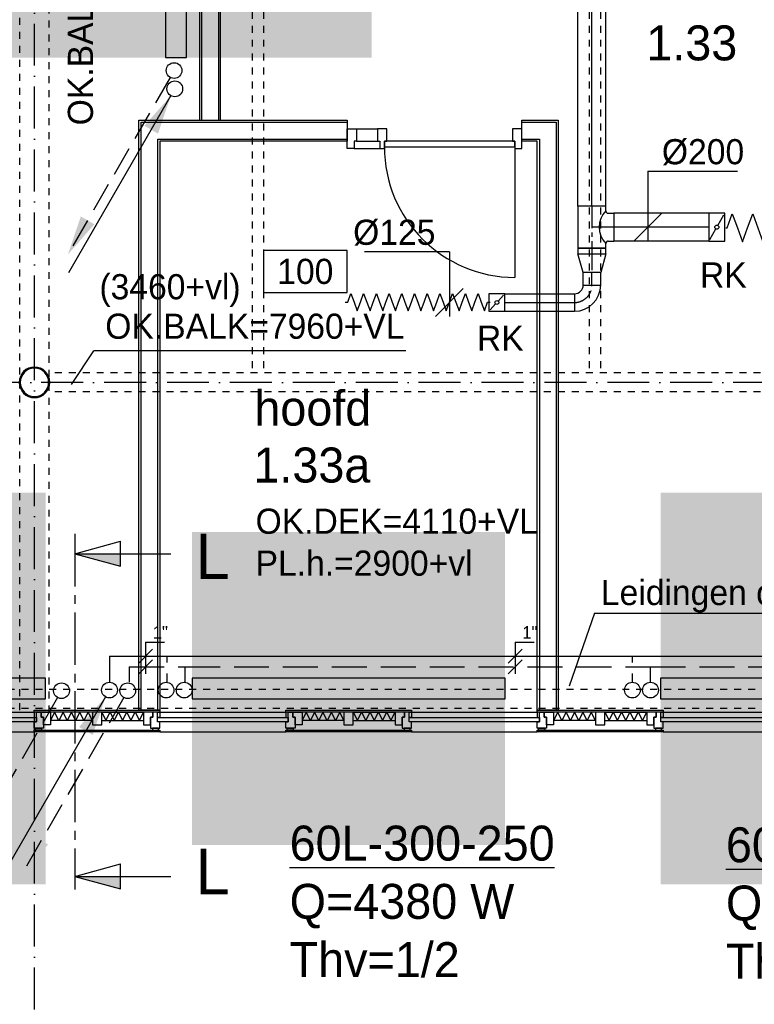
# Model space of a CAD drawing. Extents: x -41378 to 114803, y -24080 to 82188.
# Tile 38 of 137: x 20185 to 25442, y 11378 to 18421. Entities that reach past the tile are written whole.
import ezdxf
from ezdxf.enums import TextEntityAlignment as Align

# ---------------------------------------------------------------- set-up
doc = ezdxf.new("R2010")
doc.units = 0
doc.header["$LTSCALE"] = 50
for name, pattern in [('2322107', [2000, 1000, 1000]), ('2322108', [7, 5, -2]), ('CENTER2', [11.25, 7.5, -1.25, 1.25, -1.25]), ('CENTER4', [5, 3.125, -0.625, 0.625, -0.625]), ('DASHDOT', [9, 6, -1.5, 0, -1.5]), ('DOT2', [1.25, 0, -1.25]), ('HIDDEN', [2, 1, -1]), ('LURETOUR', [6, 4, -2])]:
    doc.linetypes.add(name, pattern=pattern)
doc.layers.get('0').update_dxf_attribs({"linetype": 'CONTINUOUS'})
for name, color, linetype in [('AL$7----_STRAMIEN', 1, 'DASHDOT'), ('AL21K---_ISOLATIE', 1, 'CONTINUOUS'), ('AL22----_BINNENWAND', 7, 'CONTINUOUS'), ('AL28----_KONSTRUKTIE', 3, 'CONTINUOUS'), ('AL31----_BUITENKOZ', 7, 'CONTINUOUS'), ('AL32----_BINNENKOZ', 7, 'CONTINUOUS'), ('AL32----_DRAAIRICHTING', 1, 'CONTINUOUS'), ('ALXOU---_GLAS', 7, 'CONTINUOUS'), ('BOUW', 8, 'CONTINUOUS'), ('DOORSNEDE', 1, 'CONTINUOUS'), ('MV-BINNENKOZIJN', 1, 'CONTINUOUS'), ('WI561---', 1, 'CONTINUOUS'), ('WL$1----', 3, 'CONTINUOUS'), ('WL521---', 4, 'CONTINUOUS'), ('WL561---', 4, 'CONTINUOUS'), ('WL561---_AANVOER', 4, 'CONTINUOUS'), ('WL561---_RETOUR', 4, 'CONTINUOUS'), ('WL570---_HARTLIJN', 7, 'CONTINUOUS'), ('WL570---_RETOUR', 3, 'CONTINUOUS'), ('WM561---', 1, 'CONTINUOUS'), ('WM570---', 1, 'CONTINUOUS')]:
    doc.layers.add(name, color=color, linetype=linetype)
doc.layers.get('0').freeze()
doc.styles.add('BURO-018', font='BUROFONT.shx', dxfattribs={"height": 90})
doc.styles.add('BURO-025', font='BUROFONT.shx', dxfattribs={"height": 250})
doc.styles.add('BURO-050', font='BUROFONT.shx', dxfattribs={"height": 500})

# ---------------------------------------------------------------- blocks, each defined once
blk = doc.blocks.new('2322401')
at = {"color": 0, "linetype": 'CONTINUOUS'}
for p, q in [((-0.5, 0.5, 1), (-0.5, 0.5)), ((-0.5, 0.5, 1), (-0.5, -0.5, 1)), ((0.5, 0.5, 1), (-0.5, 0.5, 1)), ((0.5, 0.5), (-0.5, 0.5)), ((-0.5, 0.5), (-0.5, -0.5)), ((0.5, 0.5, 1), (0.5, 0.5)), ((0.5, -0.5, 1), (0.5, 0.5, 1)), ((0.5, -0.5), (0.5, 0.5)), ((-0.5, -0.5, 1), (-0.5, -0.5)), ((-0.5, -0.5, 1), (0.5, -0.5, 1)), ((-0.5, -0.5), (0.5, -0.5)), ((0.5, -0.5, 1), (0.5, -0.5))]:
    blk.add_line(p, q, dxfattribs=at)
blk = doc.blocks.new('CVHATCH4')
at = {"color": 0, "linetype": 'DOT2'}
blk.add_lwpolyline([(-0.5, 0, 1, 1, 0), (0.5, 0, 1, 1, 0)], format="xyseb", dxfattribs=at)
blk = doc.blocks.new('LDV2108')
at = {"color": 0, "linetype": 'CONTINUOUS'}
for p, q in [((-0.25, -0.433), (-1.187, -2.057)), ((-1.562, -2.706), (-2.5, -4.33)), ((-2.875, -4.98), (-3.812, -6.603)), ((-4.187, -7.253), (-5.125, -8.877)), ((-5.5, -9.526), (-6.437, -11.15))]:
    blk.add_line(p, q, dxfattribs=at)
blk.add_lwpolyline([(-6.75, -11.691, 0, 1, 0), (-5.5, -9.526, 1, 1, 0)], format="xyseb", dxfattribs=at)
blk.add_circle((0, 0), 0.5, dxfattribs=at)
blk = doc.blocks.new('LDV4107')
at = {"color": 0, "linetype": 'CONTINUOUS'}
blk.add_line((-0.25, -0.433), (-6.75, -11.691), dxfattribs=at)
blk.add_lwpolyline([(-0.25, -0.433, 0, 1, 0), (-1.5, -2.598, 1, 1, 0)], format="xyseb", dxfattribs=at)
blk.add_circle((0, 0), 0.5, dxfattribs=at)
blk = doc.blocks.new('A$C685C4993')
at = {"layer": 'WL$1----', "color": 1}
for q in [(0, 0), (3671.5, 522.6)]:
    blk.add_line((181.9, 522.6), q, dxfattribs=at)
at = {"layer": 'WL$1----', "color": 1, "style": 'BURO-018'}
blk.add_text('Leidingen onder radiatoren', height=180, dxfattribs=at).set_placement((227.3, 579.4))
blk = doc.blocks.new('LU-ORND')
at = {"color": 0, "linetype": 'CONTINUOUS'}
for p, q in [((-3, 1.5), (-3, -1.5)), ((3, 1.5), (-3, 1.5)), ((3, -1.5), (3, 1.5)), ((-3, -1.5), (3, -1.5))]:
    blk.add_line(p, q, dxfattribs=at)
blk = doc.blocks.new('LU-1D-KL-7D70')
at = {"color": 0, "linetype": 'CONTINUOUS'}
for p, q in [((-56.4, 62.5), (-56.4, -62.5)), ((56.4, 62.5), (-56.4, 62.5)), ((47, 52), (9.5, 10.5)), ((56.4, -62.5), (56.4, 62.5)), ((-56.4, -62.5), (56.4, -62.5)), ((-9.5, -10.5), (-47, -52))]:
    blk.add_line(p, q, dxfattribs=at)
blk.add_circle((0, 0), 14.1, dxfattribs=at)
blk = doc.blocks.new('LU-1D-K-7D')
at = {"color": 0, "linetype": 'CONTINUOUS'}
for p, q in [((-0.5, 62.5), (0.5, 62.5)), ((-0.5, -62.5), (0.5, -62.5))]:
    blk.add_line(p, q, dxfattribs=at)
at = {"layer": 'WL570---_HARTLIJN', "linetype": 'CENTER2'}
blk.add_line((-0.5, 0), (0.5, 0), dxfattribs=at)
blk = doc.blocks.new('LU-1D-KL-C874')
at = {"color": 0, "linetype": 'CONTINUOUS'}
for p, q in [((-58.2, 100), (-58.2, -100)), ((58.2, 100), (-58.2, 100)), ((50.9, 87.4), (7.3, 12.6)), ((58.2, -100), (58.2, 100)), ((-7.3, -12.6), (-50.9, -87.4)), ((-58.2, -100), (58.2, -100))]:
    blk.add_line(p, q, dxfattribs=at)
blk.add_circle((0, 0), 14.6, dxfattribs=at)
blk = doc.blocks.new('LU-1D-K-C8')
at = {"color": 0, "linetype": 'CONTINUOUS'}
for p, q in [((-0.5, 100), (0.5, 100)), ((-0.5, -100), (0.5, -100))]:
    blk.add_line(p, q, dxfattribs=at)
at = {"layer": 'WL570---_HARTLIJN', "linetype": 'CENTER2'}
blk.add_line((-0.5, 0), (0.5, 0), dxfattribs=at)
blk = doc.blocks.new('*U78', base_point=(23259.8, 16398.3))
at = {"layer": 'WM570---', "linetype": 'CONTINUOUS'}
for p, q in [((23259.8, 16760.8), (22653.3, 16760.8)), ((23259.8, 16760.8), (23259.8, 16298.3)), ((23359.5, 16498), (23160.1, 16298.6))]:
    blk.add_line(p, q, dxfattribs=at)
at = {"layer": 'WM570---', "linetype": 'CONTINUOUS', "style": 'BURO-018'}
blk.add_text('%%c125', height=180, dxfattribs=at).set_placement((23159.8, 16810.8), align=Align.RIGHT)
blk = doc.blocks.new('*U79', base_point=(24680.2, 16937.1))
at = {"layer": 'WM570---', "linetype": 'CONTINUOUS'}
for p, q in [((24680.2, 17337.1), (24680.2, 16837.1)), ((24680.2, 17337.1), (25320.1, 17337.1)), ((24779.9, 17036.8), (24580.5, 16837.3))]:
    blk.add_line(p, q, dxfattribs=at)
at = {"layer": 'WM570---', "linetype": 'CONTINUOUS', "style": 'BURO-018'}
blk.add_text('%%c200', height=180, dxfattribs=at).set_placement((24780.2, 17387.1))
blk = doc.blocks.new('LU-1D-B--1-7D5A7D')
at = {"color": 0, "linetype": 'CONTINUOUS'}
for p, q in [((-125, -62.5), (-125, 62.5)), ((-62.5, -125), (62.5, -125))]:
    blk.add_line(p, q, dxfattribs=at)
for radius in [187.5, 62.5]:
    blk.add_arc((-125, -125), radius, 0, 90, dxfattribs=at)
at = {"layer": 'WL570---_HARTLIJN', "linetype": 'CENTER4'}
blk.add_arc((-125, -125), 125, 0, 90, dxfattribs=at)
blk = doc.blocks.new('LU-1D-T-5A-C8C85A12C9D')
at = {"color": 0, "linetype": 'CONTINUOUS'}
for p, q in [((-100, 116), (-100, 157.3)), ((-100, 157.3), (100, 157.3)), ((100, 116), (100, 157.3)), ((-116, 100), (-150.3, 100)), ((-150.3, 100), (-150.3, -100)), ((150.3, 100), (116, 100)), ((150.3, -100), (150.3, 100)), ((-150.3, -100), (150.3, -100))]:
    blk.add_line(p, q, dxfattribs=at)
at = {"color": 0, "linetype": 'CONTINUOUS', "flags": 128}
for points in [[(-116, 100, 0.02182), (-114.2, 100.1, 0.037214), (-113.2, 100.2, 0.006436), (-111.1, 100.8, 0.02182), (-110.5, 101, 0.02182), (-109.2, 101.5, 0.02182), (-108, 102.1, 0.02182), (-106.8, 102.9, 0.02182), (-105.7, 103.7, 0.02182), (-104.7, 104.7, 0.02182), (-103.7, 105.7, 0.02182), (-102.9, 106.8, 0.02182), (-102.1, 108, 0.02182), (-101.5, 109.2, 0.02182), (-101, 110.5, 0.02182), (-100.8, 111.1, 0.006436), (-100.2, 113.2, 0.037214), (-100.1, 114.2, 0.02182), (-100, 116)], [(100, 116, 0.02182), (100.1, 114.2, 0.037214), (100.2, 113.2, 0.006436), (100.8, 111.1, 0.02182), (101, 110.5, 0.02182), (101.5, 109.2, 0.02182), (102.1, 108, 0.02182), (102.9, 106.8, 0.02182), (103.7, 105.7, 0.02182), (104.7, 104.7, 0.02182), (105.7, 103.7, 0.02182), (106.8, 102.9, 0.02182), (108, 102.1, 0.02182), (109.2, 101.5, 0.02182), (110.5, 101, 0.02182), (111.1, 100.8, 0.006436), (113.2, 100.2, 0.037214), (114.2, 100.1, 0.02182), (116, 100)]]:
    blk.add_lwpolyline(points, format="xyb", dxfattribs=at)
at = {"color": 0, "linetype": 'CONTINUOUS'}
blk.add_arc((0, 216), 164, 225, 315, dxfattribs=at)
at = {"layer": 'WL570---_HARTLIJN', "linetype": 'CENTER4'}
for p, q in [((0, 157.3), (0, 0)), ((-150.3, 0), (150.3, 0))]:
    blk.add_line(p, q, dxfattribs=at)
blk = doc.blocks.new('LU-1D-VCH-C87D8628')
at = {"color": 0, "linetype": 'CONTINUOUS'}
for p, q in [((40, 100), (0, 100)), ((0, 100), (0, -100)), ((40, 100), (174.1, 62.5)), ((40, -100), (40, 100)), ((174.1, 62.5), (174.1, -62.5)), ((174.1, -62.5), (40, -100)), ((0, -100), (40, -100))]:
    blk.add_line(p, q, dxfattribs=at)
at = {"layer": 'WL570---_HARTLIJN', "linetype": 'CENTER4'}
blk.add_line((0, 0), (174.1, 0), dxfattribs=at)
blk = doc.blocks.new('LU-1D-F-C840E')
at = {"color": 0, "linetype": 'CONTINUOUS'}
for p, q in [((-509.6, 0), (-473.2, 100)), ((-473.2, 100), (-436.8, 0)), ((-364, 0), (-327.6, 100)), ((-327.6, 100), (-291.2, 0)), ((-218.4, 0), (-182, 100)), ((-182, 100), (-145.6, 0)), ((-72.8, 0), (-36.4, 100)), ((-36.4, 100), (0, 0)), ((72.8, 0), (109.2, 100)), ((109.2, 100), (145.6, 0)), ((218.4, 0), (254.8, 100)), ((254.8, 100), (291.2, 0)), ((364, 0), (400.4, 100)), ((400.4, 100), (436.8, 0)), ((-519.3, 0), (-509.6, 0)), ((-436.8, 0), (-400.4, -100)), ((-400.4, -100), (-364, 0)), ((-291.2, 0), (-254.8, -100)), ((-254.8, -100), (-218.4, 0)), ((-145.6, 0), (-109.2, -100)), ((-109.2, -100), (-72.8, 0)), ((0, 0), (36.4, -100)), ((36.4, -100), (72.8, 0)), ((145.6, 0), (182, -100)), ((182, -100), (218.4, 0)), ((291.2, 0), (327.6, -100)), ((327.6, -100), (364, 0)), ((436.8, 0), (473.2, -100)), ((473.2, -100), (509.6, 0)), ((509.6, 0), (519.3, 0))]:
    blk.add_line(p, q, dxfattribs=at)
blk = doc.blocks.new('LU-1D-F-7D40E')
at = {"color": 0, "linetype": 'CONTINUOUS'}
for p, q in [((-519.3, 0), (-500.5, 0)), ((-500.5, 0), (-477.7, 62.5)), ((-477.7, 62.5), (-455, 0)), ((-455, 0), (-432.2, -62.5)), ((-432.2, -62.5), (-409.5, 0)), ((-409.5, 0), (-386.7, 62.5)), ((-386.7, 62.5), (-364, 0)), ((-364, 0), (-341.2, -62.5)), ((-341.2, -62.5), (-318.5, 0)), ((-318.5, 0), (-295.7, 62.5)), ((-295.7, 62.5), (-273, 0)), ((-273, 0), (-250.2, -62.5)), ((-250.2, -62.5), (-227.5, 0)), ((-227.5, 0), (-204.7, 62.5)), ((-204.7, 62.5), (-182, 0)), ((-182, 0), (-159.2, -62.5)), ((-159.2, -62.5), (-136.5, 0)), ((-136.5, 0), (-113.7, 62.5)), ((-113.7, 62.5), (-91, 0)), ((-91, 0), (-68.2, -62.5)), ((-68.2, -62.5), (-45.5, 0)), ((-45.5, 0), (-22.7, 62.5)), ((-22.7, 62.5), (0, 0)), ((0, 0), (22.7, -62.5)), ((22.7, -62.5), (45.5, 0)), ((45.5, 0), (68.2, 62.5)), ((68.2, 62.5), (91, 0)), ((91, 0), (113.7, -62.5)), ((113.7, -62.5), (136.5, 0)), ((136.5, 0), (159.2, 62.5)), ((159.2, 62.5), (182, 0)), ((182, 0), (204.7, -62.5)), ((204.7, -62.5), (227.5, 0)), ((227.5, 0), (250.2, 62.5)), ((250.2, 62.5), (273, 0)), ((273, 0), (295.7, -62.5)), ((295.7, -62.5), (318.5, 0)), ((318.5, 0), (341.2, 62.5)), ((341.2, 62.5), (364, 0)), ((364, 0), (386.7, -62.5)), ((386.7, -62.5), (409.5, 0)), ((409.5, 0), (432.2, 62.5)), ((432.2, 62.5), (455, 0)), ((455, 0), (477.7, -62.5)), ((477.7, -62.5), (500.5, 0)), ((500.5, 0), (519.3, 0))]:
    blk.add_line(p, q, dxfattribs=at)
blk = doc.blocks.new('CVRINFO2')
at = {"color": 0, "linetype": 'CONTINUOUS', "style": 'BURO-025'}
for tag, p in [('CV_TEXT125', (0, 0)), ('CV_TEXT225', (0, -4.167)), ('CV_TEXT325', (0, -8.333)), ('CV_TEXT425', (0, -12.5))]:
    blk.add_attdef(tag, p, '', height=2.5, dxfattribs=at)
blk = doc.blocks.new('*U537', base_point=(21086.5, 13868.2))
at = {"color": 0, "linetype": 'CONTINUOUS'}
for p, q in [((21086.5, 13968.2), (21086.5, 13743.2)), ((21086.5, 13968.2), (21221.5, 13968.2)), ((21136.5, 13918.2), (21036.5, 13818.2)), ((21136.5, 13843.2), (21036.5, 13743.2))]:
    blk.add_line(p, q, dxfattribs=at)
at = {"color": 0, "linetype": 'CONTINUOUS', "style": 'BURO-018'}
blk.add_text('1"', height=90, dxfattribs=at).set_placement((21136.5, 13993.2))
blk = doc.blocks.new('*U538', base_point=(23731, 13793.2))
at = {"color": 0, "linetype": 'CONTINUOUS'}
for p, q in [((23731, 13968.2), (23731, 13743.2)), ((23731, 13968.2), (23866, 13968.2)), ((23781, 13918.2), (23681, 13818.2)), ((23781, 13843.2), (23681, 13743.2))]:
    blk.add_line(p, q, dxfattribs=at)
at = {"color": 0, "linetype": 'CONTINUOUS', "style": 'BURO-018'}
blk.add_text('1"', height=90, dxfattribs=at).set_placement((23781, 13993.2))

msp = doc.modelspace()

# ---------------------------------------------------------------- linework, layer by layer
at = {"layer": 'AL$7----_STRAMIEN'}
msp.add_lwpolyline([(20291, 10891), (20291, 48830.7)], dxfattribs=at)
at = {"layer": 'AL$7----_STRAMIEN', "color": 1}
msp.add_lwpolyline([(67449.7, 15827.3), (19691, 15827.3), (-1873.3, 15827.3)], dxfattribs=at)
at = {"layer": 'AL21K---_ISOLATIE', "color": 8, "linetype": 'CONTINUOUS'}
for p, q in [((20705, 13468.3), (20405.5, 13468.3)), ((20435.4, 13468.3), (20405.5, 13408.3)), ((20465.4, 13408.3), (20435.4, 13468.3)), ((20495.3, 13468.3), (20465.4, 13408.3)), ((20525.3, 13408.3), (20495.3, 13468.3)), ((20555.2, 13468.3), (20525.3, 13408.3)), ((20585.2, 13408.3), (20555.2, 13468.3)), ((20615.1, 13468.3), (20585.2, 13408.3)), ((20645.1, 13408.3), (20615.1, 13468.3)), ((20675, 13468.3), (20645.1, 13408.3)), ((20705, 13408.3), (20675, 13468.3)), ((20772, 13468.3), (21071.5, 13468.3)), ((20772, 13468.3), (20801.9, 13408.3)), ((20801.9, 13408.3), (20831.9, 13468.3)), ((20831.9, 13468.3), (20861.8, 13408.3)), ((20861.8, 13408.3), (20891.8, 13468.3)), ((20891.8, 13468.3), (20921.7, 13408.3)), ((20921.7, 13408.3), (20951.7, 13468.3)), ((20951.7, 13468.3), (20981.6, 13408.3)), ((20981.6, 13408.3), (21011.6, 13468.3)), ((21011.6, 13468.3), (21041.5, 13408.3)), ((21041.5, 13408.3), (21071.5, 13468.3)), ((22505, 13468.3), (22205.5, 13468.3)), ((22235.4, 13468.3), (22205.5, 13408.3)), ((22265.4, 13408.3), (22235.4, 13468.3)), ((22295.3, 13468.3), (22265.4, 13408.3)), ((22325.3, 13408.3), (22295.3, 13468.3)), ((22355.2, 13468.3), (22325.3, 13408.3)), ((22385.2, 13408.3), (22355.2, 13468.3)), ((22415.1, 13468.3), (22385.2, 13408.3)), ((22445.1, 13408.3), (22415.1, 13468.3)), ((22475, 13468.3), (22445.1, 13408.3)), ((22505, 13408.3), (22475, 13468.3)), ((22572, 13468.3), (22871.5, 13468.3)), ((22572, 13468.3), (22601.9, 13408.3)), ((22601.9, 13408.3), (22631.9, 13468.3)), ((22631.9, 13468.3), (22661.8, 13408.3)), ((22661.8, 13408.3), (22691.8, 13468.3)), ((22691.8, 13468.3), (22721.7, 13408.3)), ((22721.7, 13408.3), (22751.7, 13468.3)), ((22751.7, 13468.3), (22781.6, 13408.3)), ((22781.6, 13408.3), (22811.6, 13468.3)), ((22811.6, 13468.3), (22841.5, 13408.3)), ((22841.5, 13408.3), (22871.5, 13468.3)), ((24305, 13468.3), (24005.5, 13468.3)), ((24035.4, 13468.3), (24005.5, 13408.3)), ((24065.4, 13408.3), (24035.4, 13468.3)), ((24095.3, 13468.3), (24065.4, 13408.3)), ((24125.3, 13408.3), (24095.3, 13468.3)), ((24155.2, 13468.3), (24125.3, 13408.3)), ((24185.2, 13408.3), (24155.2, 13468.3)), ((24215.1, 13468.3), (24185.2, 13408.3)), ((24245.1, 13408.3), (24215.1, 13468.3)), ((24275, 13468.3), (24245.1, 13408.3)), ((24305, 13408.3), (24275, 13468.3)), ((24372, 13468.3), (24671.5, 13468.3)), ((24372, 13468.3), (24401.9, 13408.3)), ((24401.9, 13408.3), (24431.9, 13468.3)), ((24431.9, 13468.3), (24461.8, 13408.3)), ((24461.8, 13408.3), (24491.8, 13468.3)), ((24491.8, 13468.3), (24521.7, 13408.3)), ((24521.7, 13408.3), (24551.7, 13468.3)), ((24551.7, 13468.3), (24581.6, 13408.3)), ((24581.6, 13408.3), (24611.6, 13468.3)), ((24611.6, 13468.3), (24641.5, 13408.3)), ((24641.5, 13408.3), (24671.5, 13468.3)), ((20705, 13408.3), (20405.5, 13408.3)), ((20772, 13408.3), (21071.5, 13408.3)), ((22505, 13408.3), (22205.5, 13408.3)), ((22572, 13408.3), (22871.5, 13408.3)), ((24305, 13408.3), (24005.5, 13408.3)), ((24372, 13408.3), (24671.5, 13408.3))]:
    msp.add_line(p, q, dxfattribs=at)
at = {"layer": 'AL22----_BINNENWAND', "color": 8}
for p, q in [((21472, 21418.5), (21472, 17702.3)), ((21622, 17702.3), (21622, 21418.5)), ((21038.5, 13483.3), (21038.5, 17702.3)), ((21038.5, 17702.3), (22527.5, 17702.3)), ((21472, 17702.3), (21622, 17702.3)), ((22527.5, 17702.3), (22527.5, 17552.3)), ((23778.5, 17702.3), (24038.5, 17702.3)), ((23778.5, 17552.3), (23778.5, 17702.3)), ((24038.5, 17702.3), (24038.5, 13483.3)), ((22527.5, 17552.3), (21188.5, 17552.3)), ((21188.5, 17552.3), (21188.5, 13483.3)), ((23888.5, 17552.3), (23778.5, 17552.3)), ((23888.5, 13483.3), (23888.5, 17552.3)), ((21188.5, 13483.3), (21038.5, 13483.3)), ((24038.5, 13483.3), (23888.5, 13483.3))]:
    msp.add_line(p, q, dxfattribs=at)
at = {"layer": 'AL22----_BINNENWAND', "color": 8, "linetype": 'CONTINUOUS'}
for p, q in [((21487, 21418.5), (21487, 17702.3)), ((21607, 21418.5), (21607, 17702.3)), ((21053.5, 13483.3), (21053.5, 17687.3)), ((21053.5, 17687.3), (22527.5, 17687.3)), ((23778.5, 17687.3), (24023.5, 17687.3)), ((24023.5, 17687.3), (24023.5, 13483.3)), ((21173.5, 13483.3), (21173.5, 17567.3)), ((21173.5, 17567.3), (22527.5, 17567.3)), ((23778.5, 17567.3), (23903.5, 17567.3)), ((23903.5, 17567.3), (23903.5, 13483.3))]:
    msp.add_line(p, q, dxfattribs=at)
at = {"layer": 'AL28----_KONSTRUKTIE', "color": 8}
for radius, start, end in [(109.5, 0, 180), (101.5, 0, 180), (109.5, 180, 0), (101.5, 180, 0)]:
    msp.add_arc((20291, 15827.3), radius, start, end, dxfattribs=at)
at = {"layer": 'AL31----_BUITENKOZ', "color": 8}
for p, q in [((19388.5, 13468.3), (20288.5, 13468.3)), ((20288.5, 13468.3), (20288.5, 13483.3)), ((20288.5, 13483.3), (21188.5, 13483.3)), ((21188.5, 13468.3), (20288.5, 13468.3)), ((20305.5, 13468.3), (20288.5, 13468.3)), ((20288.5, 13468.3), (20288.5, 13429.3)), ((20305.5, 13429.3), (20305.5, 13468.3)), ((20305.5, 13468.3), (20338.5, 13468.3)), ((20305.5, 13399.3), (20305.5, 13468.3)), ((20338.5, 13433.3), (20338.5, 13468.3)), ((20338.5, 13468.3), (20405.5, 13468.3)), ((20338.5, 13468.3), (20338.5, 13433.3)), ((20405.5, 13468.3), (20405.5, 13378.3)), ((20705, 13468.3), (20705, 13378.3)), ((20772, 13468.3), (20705, 13468.3)), ((20772, 13378.3), (20772, 13468.3)), ((21071.5, 13468.3), (21071.5, 13378.3)), ((21138.5, 13468.3), (21071.5, 13468.3)), ((21138.5, 13433.3), (21138.5, 13468.3)), ((21171.5, 13468.3), (21138.5, 13468.3)), ((21138.5, 13468.3), (21138.5, 13433.3)), ((21171.5, 13429.3), (21171.5, 13468.3)), ((21171.5, 13468.3), (21188.5, 13468.3)), ((21171.5, 13399.3), (21171.5, 13468.3)), ((21188.5, 13483.3), (21188.5, 13468.3)), ((21188.5, 13468.3), (22088.5, 13468.3)), ((21188.5, 13468.3), (21188.5, 13429.3)), ((22088.5, 13468.3), (22088.5, 13483.3)), ((22088.5, 13483.3), (22988.5, 13483.3)), ((22988.5, 13468.3), (22088.5, 13468.3)), ((22105.5, 13468.3), (22088.5, 13468.3)), ((22088.5, 13468.3), (22088.5, 13429.3)), ((22105.5, 13429.3), (22105.5, 13468.3)), ((22105.5, 13468.3), (22138.5, 13468.3)), ((22105.5, 13399.3), (22105.5, 13468.3)), ((22138.5, 13468.3), (22138.5, 13433.3)), ((22138.5, 13433.3), (22138.5, 13468.3)), ((22138.5, 13468.3), (22205.5, 13468.3)), ((22205.5, 13468.3), (22205.5, 13378.3)), ((22505, 13468.3), (22505, 13378.3)), ((22572, 13468.3), (22505, 13468.3)), ((22572, 13378.3), (22572, 13468.3)), ((22871.5, 13468.3), (22871.5, 13378.3)), ((22938.5, 13468.3), (22871.5, 13468.3)), ((22971.5, 13468.3), (22938.5, 13468.3)), ((22938.5, 13468.3), (22938.5, 13433.3)), ((22938.5, 13433.3), (22938.5, 13468.3)), ((22971.5, 13429.3), (22971.5, 13468.3)), ((22971.5, 13468.3), (22988.5, 13468.3)), ((22971.5, 13399.3), (22971.5, 13468.3)), ((22988.5, 13483.3), (22988.5, 13468.3)), ((22988.5, 13468.3), (23888.5, 13468.3)), ((22988.5, 13468.3), (22988.5, 13429.3)), ((23888.5, 13468.3), (23888.5, 13483.3)), ((23888.5, 13483.3), (24788.5, 13483.3)), ((24788.5, 13468.3), (23888.5, 13468.3)), ((23905.5, 13468.3), (23888.5, 13468.3)), ((23888.5, 13468.3), (23888.5, 13429.3)), ((23905.5, 13429.3), (23905.5, 13468.3)), ((23905.5, 13468.3), (23938.5, 13468.3)), ((23905.5, 13399.3), (23905.5, 13468.3)), ((23938.5, 13433.3), (23938.5, 13468.3)), ((23938.5, 13468.3), (24005.5, 13468.3)), ((23938.5, 13468.3), (23938.5, 13433.3)), ((24005.5, 13468.3), (24005.5, 13378.3)), ((24305, 13468.3), (24305, 13378.3)), ((24372, 13468.3), (24305, 13468.3)), ((24372, 13378.3), (24372, 13468.3)), ((24671.5, 13468.3), (24671.5, 13378.3)), ((24738.5, 13468.3), (24671.5, 13468.3)), ((24738.5, 13433.3), (24738.5, 13468.3)), ((24771.5, 13468.3), (24738.5, 13468.3)), ((24738.5, 13468.3), (24738.5, 13433.3)), ((24771.5, 13429.3), (24771.5, 13468.3)), ((24771.5, 13468.3), (24788.5, 13468.3)), ((24771.5, 13399.3), (24771.5, 13468.3)), ((24788.5, 13483.3), (24788.5, 13468.3)), ((24788.5, 13468.3), (25688.5, 13468.3)), ((24788.5, 13468.3), (24788.5, 13429.3)), ((20288.5, 13429.3), (20305.5, 13429.3)), ((20288.5, 13354.3), (20288.5, 13399.3)), ((20288.5, 13399.3), (20305.5, 13399.3)), ((20355.5, 13433.3), (20338.5, 13433.3)), ((20338.5, 13433.3), (20355.5, 13433.3)), ((20355.5, 13378.3), (20355.5, 13433.3)), ((20355.5, 13433.3), (20355.5, 13354.3)), ((21121.5, 13378.3), (21121.5, 13433.3)), ((21121.5, 13433.3), (21138.5, 13433.3)), ((21138.5, 13433.3), (21121.5, 13433.3)), ((21121.5, 13433.3), (21121.5, 13354.3)), ((21188.5, 13429.3), (21171.5, 13429.3)), ((21188.5, 13399.3), (21171.5, 13399.3)), ((21188.5, 13354.3), (21188.5, 13399.3)), ((22088.5, 13429.3), (22105.5, 13429.3)), ((22088.5, 13354.3), (22088.5, 13399.3)), ((22088.5, 13399.3), (22105.5, 13399.3)), ((22138.5, 13433.3), (22155.5, 13433.3)), ((22155.5, 13433.3), (22138.5, 13433.3)), ((22155.5, 13433.3), (22155.5, 13354.3)), ((22155.5, 13378.3), (22155.5, 13433.3)), ((22938.5, 13433.3), (22921.5, 13433.3)), ((22921.5, 13433.3), (22921.5, 13354.3)), ((22921.5, 13378.3), (22921.5, 13433.3)), ((22921.5, 13433.3), (22938.5, 13433.3)), ((22988.5, 13429.3), (22971.5, 13429.3)), ((22988.5, 13399.3), (22971.5, 13399.3)), ((22988.5, 13354.3), (22988.5, 13399.3)), ((23888.5, 13429.3), (23905.5, 13429.3)), ((23888.5, 13354.3), (23888.5, 13399.3)), ((23888.5, 13399.3), (23905.5, 13399.3)), ((23955.5, 13433.3), (23938.5, 13433.3)), ((23938.5, 13433.3), (23955.5, 13433.3)), ((23955.5, 13378.3), (23955.5, 13433.3)), ((23955.5, 13433.3), (23955.5, 13354.3)), ((24721.5, 13378.3), (24721.5, 13433.3)), ((24721.5, 13433.3), (24738.5, 13433.3)), ((24738.5, 13433.3), (24721.5, 13433.3)), ((24721.5, 13433.3), (24721.5, 13354.3)), ((24788.5, 13429.3), (24771.5, 13429.3)), ((24788.5, 13399.3), (24771.5, 13399.3)), ((24788.5, 13354.3), (24788.5, 13399.3)), ((19388.5, 13327.3), (20288.5, 13327.3)), ((20355.5, 13354.3), (20288.5, 13354.3)), ((20288.5, 13327.3), (20288.5, 13339.3)), ((20288.5, 13339.3), (21188.5, 13339.3)), ((21188.5, 13327.3), (20288.5, 13327.3)), ((20298.5, 13339.3), (20298.5, 13354.3)), ((20298.5, 13354.3), (20341.5, 13354.3)), ((20341.5, 13339.3), (20298.5, 13339.3)), ((20341.5, 13354.3), (20341.5, 13339.3)), ((20405.5, 13378.3), (20355.5, 13378.3)), ((20705, 13378.3), (20772, 13378.3)), ((21071.5, 13378.3), (21121.5, 13378.3)), ((21121.5, 13354.3), (21188.5, 13354.3)), ((21135.5, 13354.3), (21135.5, 13339.3)), ((21178.5, 13354.3), (21135.5, 13354.3)), ((21135.5, 13339.3), (21178.5, 13339.3)), ((21178.5, 13339.3), (21178.5, 13354.3)), ((21188.5, 13339.3), (21188.5, 13327.3)), ((21188.5, 13327.3), (22088.5, 13327.3)), ((22155.5, 13354.3), (22088.5, 13354.3)), ((22088.5, 13327.3), (22088.5, 13339.3)), ((22088.5, 13339.3), (22988.5, 13339.3)), ((22988.5, 13327.3), (22088.5, 13327.3)), ((22098.5, 13339.3), (22098.5, 13354.3)), ((22098.5, 13354.3), (22141.5, 13354.3)), ((22141.5, 13339.3), (22098.5, 13339.3)), ((22141.5, 13354.3), (22141.5, 13339.3)), ((22205.5, 13378.3), (22155.5, 13378.3)), ((22505, 13378.3), (22572, 13378.3)), ((22871.5, 13378.3), (22921.5, 13378.3)), ((22921.5, 13354.3), (22988.5, 13354.3)), ((22935.5, 13354.3), (22935.5, 13339.3)), ((22978.5, 13354.3), (22935.5, 13354.3)), ((22935.5, 13339.3), (22978.5, 13339.3)), ((22978.5, 13339.3), (22978.5, 13354.3)), ((22988.5, 13339.3), (22988.5, 13327.3)), ((22988.5, 13327.3), (23888.5, 13327.3)), ((23955.5, 13354.3), (23888.5, 13354.3)), ((23888.5, 13327.3), (23888.5, 13339.3)), ((23888.5, 13339.3), (24788.5, 13339.3)), ((24788.5, 13327.3), (23888.5, 13327.3)), ((23898.5, 13339.3), (23898.5, 13354.3)), ((23898.5, 13354.3), (23941.5, 13354.3)), ((23941.5, 13339.3), (23898.5, 13339.3)), ((23941.5, 13354.3), (23941.5, 13339.3)), ((24005.5, 13378.3), (23955.5, 13378.3)), ((24305, 13378.3), (24372, 13378.3)), ((24671.5, 13378.3), (24721.5, 13378.3)), ((24721.5, 13354.3), (24788.5, 13354.3)), ((24735.5, 13354.3), (24735.5, 13339.3)), ((24778.5, 13354.3), (24735.5, 13354.3)), ((24735.5, 13339.3), (24778.5, 13339.3)), ((24778.5, 13339.3), (24778.5, 13354.3)), ((24788.5, 13339.3), (24788.5, 13327.3)), ((24788.5, 13327.3), (25688.5, 13327.3))]:
    msp.add_line(p, q, dxfattribs=at)
at = {"layer": 'AL32----_BINNENKOZ', "color": 8}
for p, q in [((22527.5, 17500.8), (22527.5, 17639.8)), ((22527.5, 17639.8), (22594.5, 17639.8)), ((22594.5, 17639.8), (22744.5, 17639.8)), ((22594.5, 17639.8), (22594.5, 17551.8)), ((22811.5, 17639.8), (22744.5, 17639.8)), ((22744.5, 17639.8), (22744.5, 17551.8)), ((22811.5, 17551.8), (22811.5, 17639.8)), ((23778.5, 17639.8), (23711.5, 17639.8)), ((23711.5, 17639.8), (23711.5, 17551.8)), ((23778.5, 17500.8), (23778.5, 17639.8)), ((22594.5, 17551.8), (22577.5, 17551.8)), ((22577.5, 17551.8), (22577.5, 17500.8)), ((22594.5, 17551.8), (22744.5, 17551.8)), ((22744.5, 17551.8), (22761.5, 17551.8)), ((22761.5, 17551.8), (22761.5, 17500.8)), ((22794.5, 17500.8), (22794.5, 17551.8)), ((22794.5, 17551.8), (22811.5, 17551.8)), ((22794.5, 17551.8), (22794.5, 17511.8)), ((23728.5, 17551.8), (22794.5, 17551.8)), ((23711.5, 17551.8), (23728.5, 17551.8)), ((23728.5, 17551.8), (23728.5, 17500.8)), ((23728.5, 17511.8), (23728.5, 17551.8)), ((22577.5, 17500.8), (22527.5, 17500.8)), ((22577.5, 17500.8), (22761.5, 17500.8)), ((22761.5, 17500.8), (22794.5, 17500.8)), ((22761.5, 17500.8), (22794.5, 17500.8)), ((22794.5, 17511.8), (23728.5, 17511.8)), ((23728.5, 17500.8), (23778.5, 17500.8))]:
    msp.add_line(p, q, dxfattribs=at)
at = {"layer": 'AL32----_DRAAIRICHTING', "color": 8}
msp.add_line((23728.5, 17511.8), (23728.5, 16577.8), dxfattribs=at)
msp.add_arc((23728.5, 17511.8), 934, 180, 270, dxfattribs=at)
at = {"layer": 'ALXOU---_GLAS', "color": 8}
for p, q in [((19371.5, 13429.3), (20305.5, 13429.3)), ((20305.5, 13399.3), (19371.5, 13399.3)), ((20305.5, 13429.3), (20305.5, 13399.3)), ((21171.5, 13399.3), (21171.5, 13429.3)), ((21171.5, 13429.3), (22105.5, 13429.3)), ((22105.5, 13399.3), (21171.5, 13399.3)), ((22105.5, 13429.3), (22105.5, 13399.3)), ((22971.5, 13399.3), (22971.5, 13429.3)), ((22971.5, 13429.3), (23905.5, 13429.3)), ((23905.5, 13399.3), (22971.5, 13399.3)), ((23905.5, 13429.3), (23905.5, 13399.3)), ((24771.5, 13399.3), (24771.5, 13429.3)), ((24771.5, 13429.3), (25705.5, 13429.3)), ((25705.5, 13399.3), (24771.5, 13399.3))]:
    msp.add_line(p, q, dxfattribs=at)
at = {"layer": 'DOORSNEDE', "color": 200, "linetype": 'CENTER2'}
msp.add_line((20580.1, 14743), (20580.1, 12266.9), dxfattribs=at)
at = {"layer": 'DOORSNEDE', "color": 5}
for p, q in [((20580.1, 14698.8), (20580.1, 14507.2)), ((20580.1, 12390.9), (20580.1, 12199.3))]:
    msp.add_line(p, q, dxfattribs=at)
at = {"layer": 'DOORSNEDE', "color": 200}
for p, q in [((20580.1, 14601.6), (20905.3, 14691.9)), ((20905.3, 14511.3), (20905.3, 14691.9)), ((20580.1, 14601.6), (20905.3, 14511.3)), ((20580.1, 14601.6), (21266.5, 14601.6)), ((20580.1, 12293.7), (20905.3, 12384)), ((20905.3, 12203.4), (20905.3, 12384)), ((20580.1, 12293.7), (21266.5, 12293.7)), ((20580.1, 12293.7), (20905.3, 12203.4))]:
    msp.add_line(p, q, dxfattribs=at)
for points in [[(20905.3, 14511.3), (20905.3, 14601.6), (20580.1, 14601.6)], [(20905.3, 12203.4), (20905.3, 12293.7), (20580.1, 12293.7)]]:
    msp.add_solid(points, dxfattribs=at)
at = {"layer": 'MV-BINNENKOZIJN', "color": 2, "linetype": 'HIDDEN'}
for p, q in [((45747.2, 13629.8), (15733, 13629.8)), ((45747.2, 13494.8), (15733, 13494.8))]:
    msp.add_line(p, q, dxfattribs=at)
for points in [[(20186.4, 13483.5), (20186.4, 37533.4)], [(20396.4, 13466.5), (20396.4, 37533.4)], [(21848.2, 21178.4), (21848.2, 15894.8)], [(21930.4, 21178.4), (21930.4, 15894.8)], [(24259.7, 21178.4), (24259.7, 15894.8)], [(24341.9, 21178.4), (24341.9, 15894.8)], [(45386, 15894.8), (20396.4, 15894.8)], [(45386, 15759.8), (20396.4, 15759.8)]]:
    msp.add_lwpolyline(points, dxfattribs=at)
at = {"layer": 'WL561---', "color": 1}
for centre in [(21232.5, 13625.9), (21362.2, 13625.9), (24569, 13625.9), (24698.7, 13625.9)]:
    msp.add_circle(centre, 56.2, dxfattribs=at)
at = {"layer": 'WL561---_AANVOER', "linetype": '2322107'}
for p, q in [((20827.8, 13868.2), (24569, 13868.2)), ((20827.8, 13868.2), (20827.8, 13681.9)), ((21239.3, 13823), (21239.3, 13868.2)), ((24569, 13868.2), (28116.8, 13868.2)), ((24569, 13823), (24569, 13868.2)), ((21239.3, 13682.2), (21239.3, 13744.8)), ((24569, 13682.2), (24569, 13744.8))]:
    msp.add_line(p, q, dxfattribs=at)
at = {"layer": 'WL561---_RETOUR', "linetype": '2322108'}
for p, q in [((20968.7, 13793.2), (21369, 13793.2)), ((20968.7, 13793.2), (20968.7, 13681.9)), ((21369, 13682.2), (21369, 13793.2)), ((21369, 13793.2), (24698.7, 13793.2)), ((24698.7, 13793.2), (28191.8, 13793.2)), ((24698.7, 13682.2), (24698.7, 13793.2))]:
    msp.add_line(p, q, dxfattribs=at)
at = {"layer": 'WM570---'}
for p in [(20555.2, 15810.9), (22949.1, 16051.7)]:
    msp.add_line(p, (20715.9, 16051.7), dxfattribs=at)

# ---------------------------------------------------------------- block references
at = {"layer": 'WI561---'}
ref = msp.add_blockref('CVRINFO2', (22116.8, 12406.3), dxfattribs=dict(at, xscale=100, yscale=100, zscale=100))
ref.add_attrib('CV_TEXT125', '%%u60L-300-250', (22116.8, 12406.3), dxfattribs={"layer": '0', "color": 2, "linetype": 'CONTINUOUS', "height": 250, "style": 'BURO-025'})
ref.add_attrib('CV_TEXT225', 'Q=4380 W', (22116.8, 11989.6), dxfattribs={"layer": '0', "color": 2, "linetype": 'CONTINUOUS', "height": 250, "style": 'BURO-025'})
ref.add_attrib('CV_TEXT325', 'Thv=1/2', (22116.8, 11572.9), dxfattribs={"layer": '0', "color": 2, "linetype": 'CONTINUOUS', "height": 250, "style": 'BURO-025'})
ref = msp.add_blockref('CVRINFO2', (25238.5, 12394.3), dxfattribs=dict(at, xscale=100, yscale=100, zscale=100))
ref.add_attrib('CV_TEXT125', '%%u60L-300-250', (25238.5, 12394.3), dxfattribs={"layer": '0', "color": 2, "linetype": 'CONTINUOUS', "height": 250, "style": 'BURO-025'})
ref.add_attrib('CV_TEXT225', 'Q=4380 W', (25238.5, 11977.7), dxfattribs={"layer": '0', "color": 2, "linetype": 'CONTINUOUS', "height": 250, "style": 'BURO-025'})
ref.add_attrib('CV_TEXT325', 'Thv=1/2', (25238.5, 11561), dxfattribs={"layer": '0', "color": 2, "linetype": 'CONTINUOUS', "height": 250, "style": 'BURO-025'})
at = {"layer": 'WL561---', "yscale": 150}
for name, p, xscale, zscale, rotation in [('CVHATCH4', (21304, 19549.9), 2800, 2800, 270.0000000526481), ('2322401', (21304, 19549.9), 2800, 900, 270.0000000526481), ('CVHATCH4', (18970.5, 13637.2), 2800, 2800, 5.264812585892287e-08), ('CVHATCH4', (26170.5, 13637.2), 2800, 2800, 5.264812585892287e-08), ('CVHATCH4', (22538.5, 13637.2), 2240, 2240, 5.264812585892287e-08), ('2322401', (18970.5, 13637.2), 2800, 900, 5.264812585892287e-08), ('2322401', (22538.5, 13637.2), 2240, 400, 5.264812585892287e-08), ('2322401', (26170.5, 13637.2), 2800, 900, 5.264812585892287e-08)]:
    msp.add_blockref(name, p, dxfattribs=dict(at, xscale=xscale, zscale=zscale, rotation=rotation))
at = {"layer": 'WL561---_AANVOER', "color": 2, "xscale": 112.5, "yscale": 112.5, "zscale": 112.5}
for p in [(21294.9, 17926.7), (20827.9, 13625.9)]:
    msp.add_blockref('LDV4107', p, dxfattribs=at)
at = {"layer": 'WL561---_AANVOER'}
msp.add_blockref('A$C685C4993', (24116.4, 13654.7), dxfattribs=at)
at = {"layer": 'WL561---_RETOUR', "color": 2, "xscale": 112.5, "yscale": 112.5, "zscale": 112.5}
for p in [(21289.9, 18057.5), (20484.3, 13621.2), (20958.2, 13621.2)]:
    msp.add_blockref('LDV2108', p, dxfattribs=at)
at = {"layer": 'WL570---_RETOUR', "linetype": 'LURETOUR'}
for name, p, xscale, rotation in [('LU-1D-K-C8', (24279.7, 18598.5), 3022.304934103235, 90), ('LU-1D-K-C8', (24776.2, 16937.1), 678.2895224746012, 180.0090194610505), ('LU-1D-K-7D', (24279.7, 16567.9), 89.34171133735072, 90)]:
    msp.add_blockref(name, p, dxfattribs=dict(at, xscale=xscale, rotation=rotation))
at = {"layer": 'WL570---_RETOUR', "linetype": 'LURETOUR', "rotation": 270}
for name, p in [('LU-1D-T-5A-C8C85A12C9D', (24279.7, 16937)), ('LU-1D-VCH-C87D8628', (24279.7, 16786.7)), ('LU-1D-B--1-7D5A7D', (24279.7, 16398.3))]:
    msp.add_blockref(name, p, dxfattribs=at)
at = {"layer": 'WL570---_RETOUR', "linetype": 'CONTINUOUS', "rotation": 180.0056979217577}
msp.add_blockref('LU-1D-KL-C874', (25173.5, 16937.1), dxfattribs=at)
at = {"layer": 'WL570---_RETOUR', "linetype": 'LURETOUR'}
for name, p in [('LU-1D-F-C840E', (25757.4, 16933.3)), ('LU-1D-F-7D40E', (23033, 16401.3))]:
    msp.add_blockref(name, p, dxfattribs=at)
at = {"layer": 'WL570---_RETOUR', "linetype": 'CONTINUOUS'}
msp.add_blockref('LU-1D-KL-7D70', (23599.4, 16398.3), dxfattribs=at)
at = {"layer": 'WL570---_RETOUR', "linetype": 'LURETOUR', "xscale": 498.8329648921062}
msp.add_blockref('LU-1D-K-7D', (23905.3, 16398.3), dxfattribs=at)
at = {"layer": 'WM561---'}
for name, p in [('*U537', (21086.5, 13868.2)), ('*U538', (23731, 13793.2))]:
    msp.add_blockref(name, p, dxfattribs=at)
at = {"layer": 'WM570---'}
for name, p in [('*U79', (24680.2, 16937.1)), ('*U78', (23259.8, 16398.3))]:
    msp.add_blockref(name, p, dxfattribs=at)
at = {"layer": 'WM570---', "color": 1}
ref = msp.add_blockref('LU-ORND', (22228.9, 16621.1), dxfattribs=dict(at, xscale=100, yscale=100, zscale=100))
ref.add_attrib('LU_TEXT1', '100', dxfattribs={"layer": '0', "color": 1, "linetype": 'CONTINUOUS', "height": 180, "style": 'BURO-018'}).set_placement((22228.9, 16621.1), align=Align.MIDDLE)

# ---------------------------------------------------------------- texts
at = {"layer": 'BOUW', "color": 1, "style": 'BURO-018'}
msp.add_text('OK.BALK=7770+VL', height=180, rotation=90, dxfattribs=at).set_placement((20709.5, 17665.5))
at = {"layer": 'BOUW', "style": 'BURO-025'}
for s, p in [('1.33', (24668.8, 18130.3)), (' LL. administratie', (17500.4, 17430.6)), ('hoofd', (21864.2, 15517.6)), ('1.33a', (21857.6, 15110.8))]:
    msp.add_text(s, height=250, dxfattribs=at).set_placement(p)
at = {"layer": 'BOUW', "color": 1, "style": 'BURO-018'}
for s, p in [('RK', (25052.6, 16505.4)), ('OK.BALK=7960+VL', (20797.4, 16138.8)), ('RK', (23457.2, 16052.8)), ('OK.DEK=4110+VL', (21873, 14744)), ('PL.h.=2900+vl', (21873, 14444))]:
    msp.add_text(s, height=180, dxfattribs=at).set_placement(p)
at = {"layer": 'WL521---', "color": 2, "style": 'BURO-050'}
for p in [(21445.5, 14420.7), (21445.5, 12165.8)]:
    msp.add_text('L', height=325, dxfattribs=at).set_placement(p)
at = {"layer": 'WM570---', "color": 1, "style": 'BURO-018'}
msp.add_text('(3460+vl)', height=180, dxfattribs=at).set_placement((20755.7, 16421.2))

doc.saveas('drawing.dxf')
